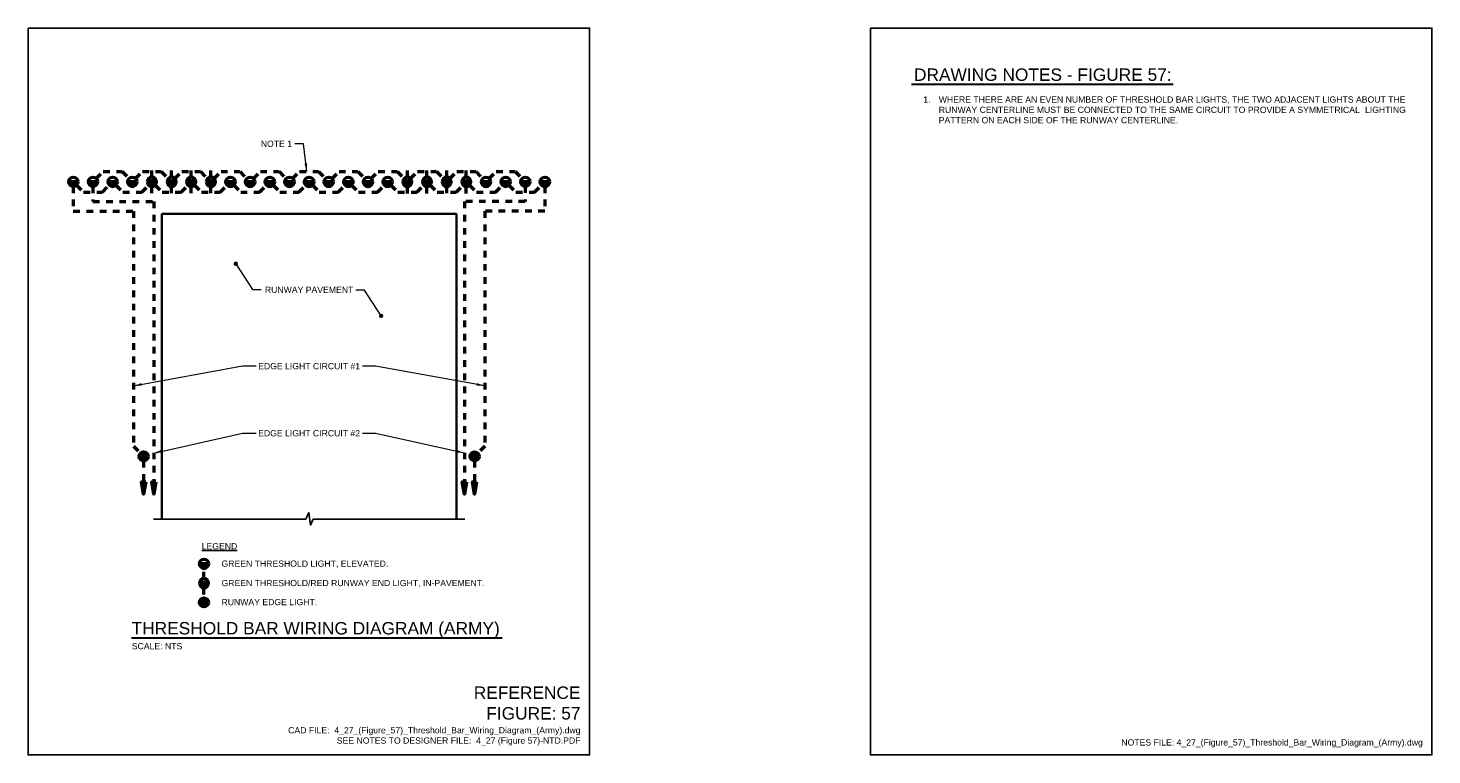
# Model space of a CAD drawing. Header units: inches. Extents: x 0 to 21.3, y 0 to 11.
import ezdxf
from ezdxf.enums import TextEntityAlignment as Align

# ---------------------------------------------------------------- set-up
doc = ezdxf.new("R2010")
doc.units = ezdxf.units.IN
doc.header["$LTSCALE"] = 0.375
doc.header["$MEASUREMENT"] = 0
doc.linetypes.add('DASHED2', pattern=[0.375, 0.25, -0.125])
doc.linetypes.add('HIDDEN2', pattern=[0.1875, 0.125, -0.0625])
doc.layers.get('0').update_dxf_attribs({"linetype": 'CONTINUOUS', "lineweight": 35})
for name, color, linetype, lineweight in [('C-RUNW-EDGE', 6, 'CONTINUOUS', 35), ('E-AFLD-CIRC-SERS', 203, 'CONTINUOUS', 50), ('E-AFLD-LITE-RUNW @ 1', 203, 'CONTINUOUS', 50), ('E-AFLD-LITE-THRS', 203, 'CONTINUOUS', 50), ('E-AFLD-LITE-THRS @ 1', 203, 'CONTINUOUS', 50), ('G-ANNO-RDME', 5, 'CONTINUOUS', 18)]:
    doc.layers.add(name, color=color, linetype=linetype, lineweight=lineweight)
for name, color, linetype in [('G-ANNO-SYMB', 6, 'CONTINUOUS'), ('G-ANNO-TEXT', 7, 'CONTINUOUS'), ('G-ANNO-TTLB', 7, 'CONTINUOUS')]:
    doc.layers.add(name, color=color, linetype=linetype)
doc.styles.add('00-E-TITLE-1_1', font='arial.ttf', dxfattribs={"height": 0.1875})
doc.styles.add('01-E-BLDG-1_1', font='arial.ttf', dxfattribs={"height": 0.09375})
doc.styles.add('Arial', font='arial.ttf')
doc.dimstyles.new('01-E-BLDG-1_1', dxfattribs={"dimtxt": 0.09375, "dimasz": 0.125, "dimexe": 0.0625, "dimexo": 0.0625, "dimgap": 0.0625, "dimtad": 1, "dimdec": 4, "dimzin": 3, "dimdsep": 46, "dimlunit": 4, "dimtxsty": '01-E-BLDG-1_1', "dimcen": 0.0625, "dimclrd": 1, "dimclre": 1, "dimclrt": 256, "dimazin": 0, "dimtfac": 1, "dimtdec": 4, "dimtmove": 1, "dimatfit": 3, "dimfxl": 1, "dimfrac": 2, "dimtolj": 1, "dimtzin": 3, "dimlwd": 0, "dimlwe": 0, "dimarcsym": 0})

# ---------------------------------------------------------------- blocks, each defined once
blk = doc.blocks.new('BREAK')
at = {"color": 0, "linetype": 'Continuous', "flags": 128}
blk.add_lwpolyline([(0, 0), (0.046625, 0.097375), (0.069125, -0.090125), (0.112375, 0)], dxfattribs=at)
blk = doc.blocks.new('HRUN1')
at = {"linetype": 'Continuous'}
h = blk.add_hatch(color=0, dxfattribs=at)
h.dxf.hatch_style = 1
h.paths.add_polyline_path([(-0.092, 0.0625), (-0.092, -0.0625), (0.283, 0)])
at = {"linetype": 'Continuous', "flags": 128}
blk.add_lwpolyline([(-0.092, 0.0625), (0.283, 0), (-0.092, -0.0625)], close=True, dxfattribs=at)
blk = doc.blocks.new('RWLSF')
at = {"color": 0, "linetype": 'Continuous'}
for p, q in [((-0.036, 0.037), (-0.063, 0.064)), ((0, -0.051), (0, 0.051)), ((0.037, 0.037), (0.063, 0.063)), ((-0.063, -0.063), (-0.036, -0.036)), ((0.063, -0.062), (0.037, -0.036))]:
    blk.add_line(p, q, dxfattribs=at)
for radius in [0.0891, 0.0511]:
    blk.add_circle((0, 0), radius, dxfattribs=at)
blk = doc.blocks.new('THL')
at = {"linetype": 'Continuous'}
h = blk.add_hatch(color=0, dxfattribs=at)
h.dxf.hatch_style = 1
h.paths.add_polyline_path([(0, -0.278, 0.997523), (0, 0.278)])
at = {"color": 0, "linetype": 'Continuous'}
blk.add_line((0, 0.278), (0, -0.278), dxfattribs=at)
blk.add_circle((-0.001, 0), 0.278, dxfattribs=at)
blk.add_arc((-0.001, 0), 0.278, 270.14204, 89.85796, dxfattribs=at)
blk = doc.blocks.new('G-TDT1')
at = {"linetype": 'ByBlock', "lineweight": -2}
h = blk.add_hatch(color=256, dxfattribs=at)
edge = h.paths.add_edge_path()
edge.add_arc((0, 0), 0.0222, 0, 360)
at = {"color": 0, "linetype": 'ByBlock', "lineweight": -2}
blk.add_circle((0, 0), 0.0222, dxfattribs=at)
blk = doc.blocks.new('*X9')
at = {"color": 0}
for p, q in [((-0.06, -0.018), (-0.06, 0.018)), ((-0.057, -0.026), (-0.057, 0.026)), ((-0.054, -0.031), (-0.054, 0.031)), ((-0.051, -0.036), (-0.051, 0.036)), ((-0.048, -0.04), (-0.048, 0.04)), ((-0.045, -0.043), (-0.045, 0.043)), ((-0.042, -0.046), (-0.042, 0.046)), ((-0.039, -0.049), (-0.039, 0.049)), ((-0.036, -0.051), (-0.036, 0.051)), ((-0.033, -0.053), (-0.033, 0.053)), ((-0.03, -0.055), (-0.03, 0.055)), ((-0.027, -0.056), (-0.027, 0.056)), ((-0.024, -0.058), (-0.024, 0.058)), ((-0.021, -0.059), (-0.021, 0.059)), ((-0.018, -0.06), (-0.018, 0.06)), ((-0.015, -0.061), (-0.015, 0.061)), ((-0.012, -0.061), (-0.012, 0.061)), ((-0.009, -0.062), (-0.009, 0.062)), ((-0.006, -0.062), (-0.006, 0.062)), ((-0.003, -0.062), (-0.003, 0.062))]:
    blk.add_line(p, q, dxfattribs=at)
blk = doc.blocks.new('A$C282F6D7E')
for p, q in [((-0.0422, 0.0281), (0, 0.0281)), ((0.0281, 0.0562), (0.0281, 0)), ((0.0281, 0.0281), (0.048, 0.048)), ((0.0281, 0.0281), (0.048, 0.0082)), ((0.0562, 0.0281), (0.0984, 0.0281))]:
    blk.add_line(p, q)
blk.add_circle((0.0281, 0.0281), 0.0281)
at = {"xscale": 0.45, "yscale": 0.45, "zscale": 0.45}
blk.add_blockref('*X9', (0.0281, 0.0281), dxfattribs=at)

msp = doc.modelspace()

# ---------------------------------------------------------------- linework, layer by layer
at = {"layer": 'C-RUNW-EDGE'}
for p, q in [((2.023, 8.189), (2.023, 3.569)), ((6.485, 8.189), (2.023, 8.189)), ((6.485, 8.189), (6.485, 3.569))]:
    msp.add_line(p, q, dxfattribs=at)
at = {"layer": 'E-AFLD-CIRC-SERS', "linetype": 'HIDDEN2'}
for p, q in [((1.031, 8.723), (1.136, 8.828)), ((1.136, 8.828), (1.422, 8.828)), ((1.422, 8.828), (1.528, 8.722)), ((1.626, 8.723), (1.731, 8.828)), ((1.731, 8.828), (2.017, 8.828)), ((2.017, 8.828), (2.123, 8.722)), ((2.221, 8.722), (2.326, 8.827)), ((2.326, 8.827), (2.612, 8.827)), ((2.612, 8.827), (2.717, 8.722)), ((2.816, 8.722), (2.921, 8.827)), ((2.921, 8.827), (3.207, 8.827)), ((3.207, 8.827), (3.312, 8.722)), ((3.411, 8.722), (3.516, 8.827)), ((3.516, 8.827), (3.802, 8.827)), ((3.802, 8.827), (3.907, 8.722)), ((4.005, 8.723), (4.11, 8.828)), ((4.11, 8.828), (4.396, 8.828)), ((4.396, 8.828), (4.502, 8.722)), ((4.601, 8.722), (4.707, 8.828)), ((4.707, 8.828), (4.992, 8.828)), ((4.992, 8.828), (5.098, 8.723)), ((5.195, 8.722), (5.3, 8.827)), ((5.3, 8.827), (5.586, 8.827)), ((5.586, 8.827), (5.692, 8.722)), ((5.79, 8.722), (5.895, 8.827)), ((5.895, 8.827), (6.181, 8.827)), ((6.181, 8.827), (6.287, 8.722)), ((6.385, 8.722), (6.49, 8.827)), ((6.49, 8.827), (6.776, 8.827)), ((6.776, 8.827), (6.881, 8.722)), ((6.98, 8.723), (7.085, 8.828)), ((7.085, 8.828), (7.371, 8.828)), ((7.371, 8.828), (7.476, 8.722)), ((0.982, 8.604), (0.982, 8.374)), ((7.526, 8.605), (7.526, 8.374)), ((0.982, 8.374), (1.904, 8.374)), ((1.904, 8.374), (1.904, 3.947)), ((7.526, 8.374), (6.604, 8.374)), ((6.604, 8.374), (6.604, 3.947))]:
    msp.add_line(p, q, dxfattribs=at)
at = {"layer": 'E-AFLD-CIRC-SERS', "linetype": 'DASHED2'}
for p, q in [((0.685, 8.604), (0.685, 8.229)), ((0.734, 8.624), (0.839, 8.519)), ((0.839, 8.519), (1.125, 8.519)), ((1.125, 8.519), (1.23, 8.625)), ((1.329, 8.624), (1.434, 8.519)), ((1.434, 8.519), (1.72, 8.519)), ((1.72, 8.519), (1.825, 8.624)), ((1.924, 8.624), (2.029, 8.519)), ((2.029, 8.519), (2.315, 8.519)), ((2.315, 8.519), (2.42, 8.624)), ((2.518, 8.624), (2.624, 8.519)), ((2.624, 8.519), (2.909, 8.519)), ((2.909, 8.519), (3.015, 8.624)), ((3.113, 8.624), (3.218, 8.519)), ((3.218, 8.519), (3.504, 8.519)), ((3.504, 8.519), (3.61, 8.624)), ((3.708, 8.624), (3.812, 8.519)), ((3.812, 8.519), (4.098, 8.519)), ((4.098, 8.519), (4.204, 8.625)), ((4.303, 8.623), (4.408, 8.518)), ((4.408, 8.518), (4.694, 8.518)), ((4.694, 8.518), (4.8, 8.624)), ((4.898, 8.624), (5.003, 8.519)), ((5.003, 8.519), (5.289, 8.519)), ((5.289, 8.519), (5.394, 8.624)), ((5.493, 8.624), (5.598, 8.519)), ((5.598, 8.519), (5.884, 8.519)), ((5.884, 8.519), (5.989, 8.624)), ((6.088, 8.624), (6.193, 8.519)), ((6.193, 8.519), (6.479, 8.519)), ((6.479, 8.519), (6.584, 8.624)), ((6.683, 8.624), (6.788, 8.519)), ((6.788, 8.519), (7.074, 8.519)), ((7.074, 8.519), (7.179, 8.624)), ((7.277, 8.624), (7.383, 8.519)), ((7.383, 8.519), (7.668, 8.519)), ((7.668, 8.519), (7.774, 8.625)), ((7.823, 8.604), (7.823, 8.229)), ((0.685, 8.229), (1.595, 8.229)), ((1.595, 8.229), (1.595, 4.672)), ((7.823, 8.229), (6.913, 8.229)), ((6.913, 8.229), (6.913, 4.672)), ((1.595, 4.672), (1.702, 4.565)), ((6.913, 4.672), (6.806, 4.566)), ((1.749, 4.451), (1.749, 4.089)), ((6.759, 4.451), (6.759, 4.089))]:
    msp.add_line(p, q, dxfattribs=at)
at = {"layer": 'G-ANNO-SYMB'}
for p, q in [((4.204, 3.569), (1.898, 3.569)), ((6.61, 3.569), (4.316, 3.569))]:
    msp.add_line(p, q, dxfattribs=at)
at = {"layer": 'G-ANNO-TEXT', "linetype": 'Continuous', "lineweight": 30}
for p, q in [((13.371, 10.149), (17.332, 10.149)), ((1.567, 1.772), (7.176, 1.772))]:
    msp.add_line(p, q, dxfattribs=at)
at = {"layer": 'G-ANNO-TTLB'}
for points in [[(0, 11), (8.5, 11), (8.5, 0), (0, 0)], [(12.75, 11), (21.25, 11), (21.25, 0), (12.75, 0)]]:
    msp.add_lwpolyline(points, close=True, dxfattribs=at)

# ---------------------------------------------------------------- block references
at = {"layer": 'E-AFLD-CIRC-SERS', "xscale": 0.5, "yscale": 0.5, "zscale": 0.5, "rotation": 270}
for p in [(1.749, 4.089), (1.904, 4.089), (6.604, 4.089), (6.759, 4.089)]:
    msp.add_blockref('HRUN1', p, dxfattribs=at)
at = {"layer": 'E-AFLD-LITE-RUNW @ 1', "xscale": 0.75, "yscale": 0.75, "zscale": 0.75}
for p in [(1.749, 4.518), (6.759, 4.518), (2.662, 2.308)]:
    msp.add_blockref('RWLSF', p, dxfattribs=at)
at = {"layer": 'E-AFLD-LITE-THRS', "xscale": -2.4691019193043, "yscale": 2.4691019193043, "zscale": 2.4691019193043, "rotation": 270}
for p in [(1.805, 8.604), (2.103, 8.604), (2.4, 8.604), (2.698, 8.604), (5.672, 8.603), (5.969, 8.603), (6.267, 8.604), (6.564, 8.603), (2.593, 2.53)]:
    msp.add_blockref('A$C282F6D7E', p, dxfattribs=at)
at = {"layer": 'E-AFLD-LITE-THRS @ 1', "xscale": 0.25, "yscale": 0.25, "zscale": 0.25, "rotation": 270}
for p in [(0.685, 8.674), (0.982, 8.674), (1.28, 8.674), (1.577, 8.674), (3.064, 8.673), (3.362, 8.673), (3.659, 8.673), (3.957, 8.673), (4.254, 8.672), (4.551, 8.673), (4.849, 8.673), (5.146, 8.673), (5.444, 8.673), (6.931, 8.673), (7.229, 8.674), (7.526, 8.674), (7.823, 8.673), (2.663, 2.893)]:
    msp.add_blockref('THL', p, dxfattribs=at)
at = {"layer": 'G-ANNO-SYMB'}
msp.add_blockref('BREAK', (4.204, 3.569), dxfattribs=at)
at = {"layer": 'G-ANNO-TEXT'}
for p in [(3.145, 7.433), (5.345, 6.645)]:
    msp.add_blockref('G-TDT1', p, dxfattribs=at)

# ---------------------------------------------------------------- texts
at = {"layer": 'G-ANNO-RDME', "attachment_point": 9, "rotation": 0}
for s, insert, char_height, width, style in [('REFERENCE FIGURE: 57', (8.362, 0.533), 0.1875, 1.66014, '00-E-TITLE-1_1'), ('CAD FILE:  4_27_(Figure_57)_Threshold_Bar_Wiring_Diagram_(Army).dwg\\PSEE NOTES TO DESIGNER FILE:  4_27 (Figure 57)-NTD.PDF', (8.362, 0.142), 0.09375, 4.60003, '01-E-BLDG-1_1')]:
    msp.add_mtext(s, dxfattribs=dict(at, insert=insert, char_height=char_height, width=width, style=style))
at = {"layer": 'G-ANNO-RDME', "insert": (21.112, 0.114), "char_height": 0.09375, "width": 7.02645, "attachment_point": 9, "style": '01-E-BLDG-1_1'}
msp.add_mtext('NOTES FILE: 4_27_(Figure_57)_Threshold_Bar_Wiring_Diagram_(Army).dwg', dxfattribs=at)
at = {"layer": 'G-ANNO-TEXT'}
for s, style, p in [('DRAWING NOTES - FIGURE 57:', '00-E-TITLE-1_1', (13.41, 10.145)), ('THRESHOLD BAR WIRING DIAGRAM (ARMY)', 'Arial', (1.567, 1.767))]:
    msp.add_text(s, height=0.1875, dxfattribs=dict(at, style=style)).set_placement(p, align=Align.BOTTOM_LEFT)
at = {"layer": 'G-ANNO-TEXT', "style": '01-E-BLDG-1_1'}
msp.add_text('SCALE: NTS', height=0.0938, dxfattribs=at).set_placement((1.57, 1.693), align=Align.TOP_LEFT)
at = {"layer": 'G-ANNO-TEXT', "insert": (13.41, 9.966), "char_height": 0.09375, "width": 7.42379, "attachment_point": 1, "style": '01-E-BLDG-1_1'}
msp.add_mtext('\\pi-0.23438,l0.375;1.^IWHERE THERE ARE AN EVEN NUMBER OF THRESHOLD BAR LIGHTS, THE TWO ADJACENT LIGHTS ABOUT THE RUNWAY CENTERLINE MUST BE CONNECTED TO THE SAME CIRCUIT TO PROVIDE A SYMMETRICAL {\\H1.15592x; }LIGHTING PATTERN ON EACH SIDE OF THE RUNWAY CENTERLINE.{\\H1.10395x; }', dxfattribs=at)
at = {"layer": 'G-ANNO-TEXT', "rotation": 360, "style": '01-E-BLDG-1_1'}
for s, insert, char_height, width, attachment_point in [('\\A1;NOTE 1', (3.523, 9.296), 0.0938, 1.35492, 1), ('\\A1;RUNWAY PAVEMENT', (4.254, 7.038), 0.09375, 1.35492, 5), ('\\A1;EDGE LIGHT CIRCUIT #1', (4.254, 5.883), 0.09375, 1.73596, 5), ('\\A1;EDGE LIGHT CIRCUIT #2', (4.254, 4.868), 0.09375, 1.73596, 5), ('\\A1;GREEN THRESHOLD LIGHT, ELEVATED.', (2.928, 2.942), 0.09375, 3.78909, 1), ('\\A1;GREEN THRESHOLD/RED RUNWAY END LIGHT, IN-PAVEMENT.', (2.928, 2.648), 0.09375, 4.0182, 1), ('\\A1;RUNWAY EDGE LIGHT.', (2.928, 2.36), 0.09375, 2.43248, 1)]:
    msp.add_mtext(s, dxfattribs=dict(at, insert=insert, char_height=char_height, width=width, attachment_point=attachment_point))
at = {"layer": 'G-ANNO-TEXT', "insert": (2.628, 3.206), "char_height": 0.09375, "attachment_point": 1, "rotation": 360, "style": '01-E-BLDG-1_1'}
msp.add_mtext('\\A1;{\\LLEGEND}', dxfattribs=at)

# ---------------------------------------------------------------- leaders
at = {"layer": 'G-ANNO-TEXT'}
for points in [[(4.219, 8.828), (4.167, 9.248), (4.036, 9.248)], [(1.595, 5.585), (3.246, 5.887), (3.452, 5.887)], [(6.913, 5.585), (5.261, 5.881), (5.063, 5.881)], [(1.904, 4.569), (3.246, 4.871), (3.452, 4.871)], [(6.604, 4.569), (5.261, 4.866), (5.063, 4.866)]]:
    msp.add_leader(points, dimstyle='01-E-BLDG-1_1', dxfattribs=at)
for points in [[(3.145, 7.433), (3.398, 7.042), (3.529, 7.042)], [(5.345, 6.645), (5.091, 7.036), (4.961, 7.036)]]:
    msp.add_leader(points, dimstyle='01-E-BLDG-1_1', override={"dimldrblk": 'None'}, dxfattribs=at)

doc.saveas('drawing.dxf')
